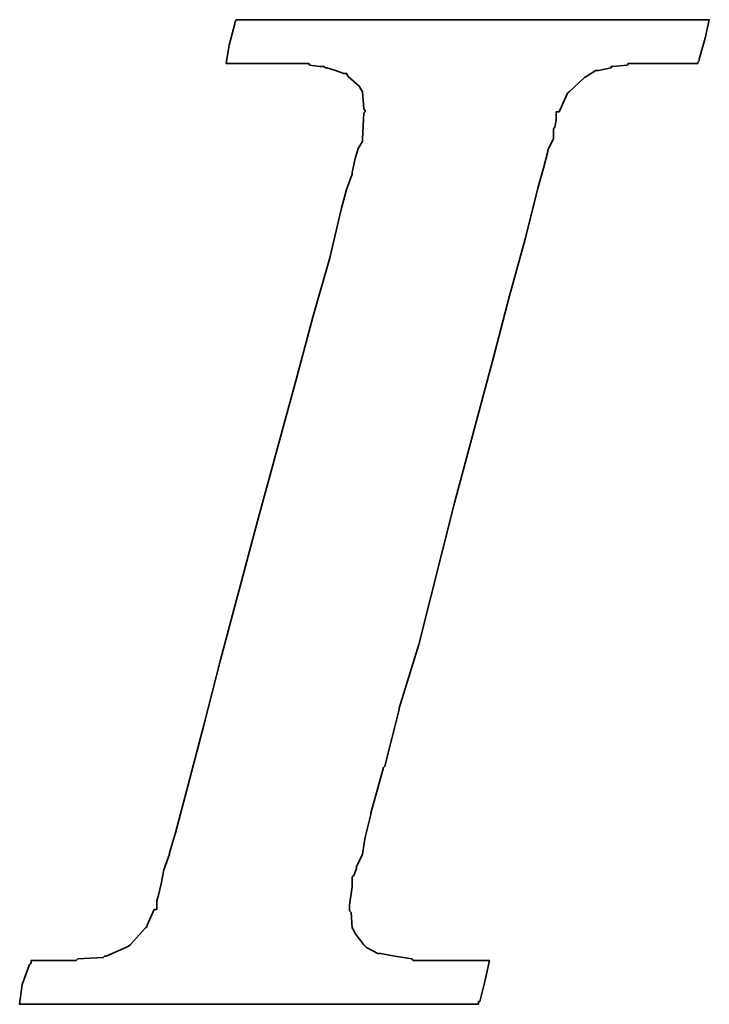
# Model space of a CAD drawing. Header units: millimetres. Extents: x 6 to 1167, y 42 to 314.
# Tile 31 of 48: x 158.25 to 159.74, y 89.72 to 91.85. Entities that reach past the tile are written whole.
import ezdxf

# ---------------------------------------------------------------- set-up
doc = ezdxf.new("R2010")
doc.units = ezdxf.units.MM
doc.header["$LTSCALE"] = 0.1
doc.layers.add('DIM', color=4, linetype='CONTINUOUS')
doc.layers.add('layer 1', color=7, linetype='CONTINUOUS')

# ---------------------------------------------------------------- blocks, each defined once
blk = doc.blocks.new('TBI MOTION logo(完整正式版)')
at = {"layer": 'layer 1', "color": 22, "lineweight": 35}
blk.add_open_spline([(-40.59125, -7.94375), (-40.59125, -7.94375), (-40.97375, -7.94375), (-40.97375, -7.94375), (-40.97375, -7.94375), (-40.97375, -7.94375), (-41.38125, -7.94375), (-41.38125, -7.94375), (-41.38125, -7.94375), (-41.38125, -7.94375), (-41.54875, -7.94375), (-41.54875, -7.94375), (-41.54875, -7.94375), (-41.54875, -7.94375), (-41.59875, -7.94375), (-41.59875, -7.94375), (-41.59875, -7.94375), (-41.59875, -7.94375), (-41.88375, -7.94375), (-41.88375, -7.94375), (-41.88375, -7.94375), (-41.88375, -7.94375), (-41.90875, -7.91875), (-41.90875, -7.91875), (-41.90875, -7.91875), (-41.90875, -7.91875), (-42.19875, -7.87125), (-42.19875, -7.87125), (-42.19875, -7.87125), (-42.19875, -7.87125), (-42.43875, -7.82375), (-42.43875, -7.82375), (-42.43875, -7.82375), (-42.43875, -7.82375), (-42.45875, -7.82375), (-42.45875, -7.82375), (-42.45875, -7.82375), (-42.45875, -7.82375), (-42.48625, -7.82375), (-42.48625, -7.82375), (-42.48625, -7.82375), (-42.48625, -7.82375), (-42.67625, -7.72375), (-42.67625, -7.72375), (-42.67625, -7.72375), (-42.67625, -7.72375), (-42.70125, -7.70375), (-42.70125, -7.70375), (-42.70125, -7.70375), (-42.70125, -7.70375), (-42.72375, -7.67875), (-42.72375, -7.67875), (-42.72375, -7.67875), (-42.72375, -7.67875), (-42.86875, -7.48875), (-42.86875, -7.48875), (-42.86875, -7.48875), (-42.86875, -7.48875), (-42.89375, -7.43875), (-42.89375, -7.43875), (-42.89375, -7.43875), (-42.89375, -7.43875), (-42.91875, -7.38875), (-42.91875, -7.38875), (-42.91875, -7.38875), (-42.91875, -7.38875), (-42.93875, -7.12875), (-42.93875, -7.12875), (-42.93875, -7.12875), (-42.93875, -7.12875), (-42.96375, -7.10375), (-42.96375, -7.10375), (-42.96375, -7.10375), (-42.96375, -7.10375), (-42.96375, -7.05375), (-42.96375, -7.05375), (-42.96375, -7.05375), (-42.96375, -7.05375), (-42.96375, -7.00875), (-42.96375, -7.00875), (-42.96375, -7.00875), (-42.96375, -7.00875), (-42.91875, -6.69625), (-42.91875, -6.69625), (-42.91875, -6.69625), (-42.91875, -6.69625), (-42.91875, -6.62375), (-42.91875, -6.62375), (-42.91875, -6.62375), (-42.91875, -6.62375), (-42.91875, -6.59625), (-42.91875, -6.59625), (-42.91875, -6.59625), (-42.91875, -6.59625), (-42.91875, -6.57375), (-42.91875, -6.57375), (-42.91875, -6.57375), (-42.91875, -6.57375), (-42.91875, -6.52875), (-42.91875, -6.52875), (-42.91875, -6.52875), (-42.91875, -6.52875), (-42.89375, -6.50375), (-42.89375, -6.50375), (-42.89375, -6.50375), (-42.89375, -6.50375), (-42.84375, -6.38375), (-42.84375, -6.38375), (-42.84375, -6.38375), (-42.84375, -6.38375), (-42.84375, -6.35875), (-42.84375, -6.35875), (-42.84375, -6.35875), (-42.84375, -6.35875), (-42.74625, -6.14375), (-42.74625, -6.14375), (-42.74625, -6.14375), (-42.74625, -6.14375), (-42.70125, -5.85375), (-42.70125, -5.85375), (-42.70125, -5.85375), (-42.70125, -5.85375), (-42.60375, -5.47125), (-42.60375, -5.47125), (-42.60375, -5.47125), (-42.60375, -5.47125), (-42.60375, -5.44875), (-42.60375, -5.44875), (-42.60375, -5.44875), (-42.60375, -5.44875), (-42.38875, -4.67875), (-42.38875, -4.67875), (-42.38875, -4.67875), (-42.38875, -4.67875), (-42.36375, -4.65375), (-42.36375, -4.65375), (-42.36375, -4.65375), (-42.36375, -4.65375), (-42.12375, -3.69625), (-42.12375, -3.69625), (-42.12375, -3.69625), (-42.12375, -3.69625), (-42.12375, -3.67374), (-42.12375, -3.67374), (-42.12375, -3.67374), (-42.12375, -3.67374), (-41.78875, -2.59374), (-41.78875, -2.59374), (-41.78875, -2.59374), (-41.78875, -2.59374), (-41.18875, -0.19375), (-41.18875, -0.19375), (-41.18875, -0.19375), (-41.18875, -0.19375), (-40.54375, 2.20624), (-40.54375, 2.20624), (-40.54375, 2.20624), (-40.54375, 2.20624), (-40.25375, 3.30875), (-40.25375, 3.30875), (-40.25375, 3.30875), (-40.25375, 3.30875), (-39.98875, 4.27125), (-39.98875, 4.27125), (-39.98875, 4.27125), (-39.98875, 4.27125), (-39.77375, 5.13125), (-39.77375, 5.13125), (-39.77375, 5.13125), (-39.77375, 5.13125), (-39.67875, 5.47125), (-39.67875, 5.47125), (-39.67875, 5.47125), (-39.67875, 5.47125), (-39.60375, 5.75625), (-39.60375, 5.75625), (-39.60375, 5.75625), (-39.60375, 5.75625), (-39.60375, 5.78125), (-39.60375, 5.78125), (-39.60375, 5.78125), (-39.60375, 5.78125), (-39.50875, 5.97125), (-39.50875, 5.97125), (-39.50875, 5.97125), (-39.50875, 5.97125), (-39.50875, 6.13875), (-39.50875, 6.13875), (-39.50875, 6.13875), (-39.50875, 6.13875), (-39.48625, 6.16625), (-39.48625, 6.16625), (-39.48625, 6.16625), (-39.48625, 6.16625), (-39.46125, 6.28625), (-39.46125, 6.28625), (-39.46125, 6.28625), (-39.46125, 6.28625), (-39.46125, 6.42625), (-39.46125, 6.42625), (-39.46125, 6.42625), (-39.46125, 6.42625), (-39.41375, 6.42625), (-39.41375, 6.42625), (-39.41375, 6.42625), (-39.41375, 6.42625), (-39.29375, 6.69125), (-39.29375, 6.69125), (-39.29375, 6.69125), (-39.29375, 6.69125), (-39.26875, 6.74125), (-39.26875, 6.74125), (-39.26875, 6.74125), (-39.26875, 6.74125), (-39.24375, 6.76625), (-39.24375, 6.76625), (-39.24375, 6.76625), (-39.24375, 6.76625), (-38.98375, 7.00624), (-38.98375, 7.00624), (-38.98375, 7.00624), (-38.98375, 7.00624), (-38.95625, 7.02624), (-38.95625, 7.02624), (-38.95625, 7.02624), (-38.95625, 7.02624), (-38.78875, 7.12624), (-38.78875, 7.12624), (-38.78875, 7.12624), (-38.78875, 7.12624), (-38.76375, 7.12624), (-38.76375, 7.12624), (-38.76375, 7.12624), (-38.76375, 7.12624), (-38.74375, 7.12624), (-38.74375, 7.12624), (-38.74375, 7.12624), (-38.74375, 7.12624), (-38.52875, 7.17125), (-38.52875, 7.17125), (-38.52875, 7.17125), (-38.52875, 7.17125), (-38.52875, 7.19624), (-38.52875, 7.19624), (-38.52875, 7.19624), (-38.52875, 7.19624), (-38.50375, 7.19624), (-38.50375, 7.19624), (-38.50375, 7.19624), (-38.50375, 7.19624), (-38.26125, 7.21875), (-38.26125, 7.21875), (-38.26125, 7.21875), (-38.26125, 7.21875), (-38.23875, 7.24624), (-38.23875, 7.24624), (-38.23875, 7.24624), (-38.23875, 7.24624), (-38.21625, 7.24624), (-38.21625, 7.24624), (-38.21625, 7.24624), (-38.21625, 7.24624), (-38.18875, 7.24624), (-38.18875, 7.24624), (-38.18875, 7.24624), (-38.18875, 7.24624), (-37.90375, 7.24624), (-37.90375, 7.24624), (-37.90375, 7.24624), (-37.90375, 7.24624), (-37.85375, 7.24624), (-37.85375, 7.24624), (-37.85375, 7.24624), (-37.85375, 7.24624), (-37.75875, 7.24624), (-37.75875, 7.24624), (-37.75875, 7.24624), (-37.75875, 7.24624), (-37.42375, 7.24624), (-37.42375, 7.24624), (-37.42375, 7.24624), (-37.42375, 7.24624), (-37.08875, 7.24624), (-37.08875, 7.24624), (-37.08875, 7.24624), (-37.08875, 7.24624), (-37.06375, 7.24624), (-37.06375, 7.24624), (-37.06375, 7.24624), (-37.06375, 7.24624), (-37.06375, 7.26624), (-37.06375, 7.26624), (-37.06375, 7.26624), (-37.06375, 7.26624), (-37.03875, 7.29125), (-37.03875, 7.29125), (-37.03875, 7.29125), (-37.03875, 7.29125), (-37.03875, 7.31625), (-37.03875, 7.31625), (-37.03875, 7.31625), (-37.03875, 7.31625), (-36.94125, 7.67625), (-36.94125, 7.67625), (-36.94125, 7.67625), (-36.94125, 7.67625), (-36.86875, 7.98625), (-36.86875, 7.98625), (-36.86875, 7.98625), (-36.86875, 7.98625), (-36.98875, 7.98625), (-36.98875, 7.98625), (-36.98875, 7.98625), (-36.98875, 7.98625), (-37.42375, 7.98625), (-37.42375, 7.98625), (-37.42375, 7.98625), (-37.42375, 7.98625), (-37.94875, 7.98625), (-37.94875, 7.98625), (-37.94875, 7.98625), (-37.94875, 7.98625), (-38.57375, 7.98625), (-38.57375, 7.98625), (-38.57375, 7.98625), (-38.57375, 7.98625), (-39.29375, 7.98625), (-39.29375, 7.98625), (-39.29375, 7.98625), (-39.29375, 7.98625), (-40.82875, 7.98625), (-40.82875, 7.98625), (-40.82875, 7.98625), (-40.82875, 7.98625), (-42.36375, 7.98625), (-42.36375, 7.98625), (-42.36375, 7.98625), (-42.36375, 7.98625), (-43.08375, 7.98625), (-43.08375, 7.98625), (-43.08375, 7.98625), (-43.08375, 7.98625), (-43.70875, 7.98625), (-43.70875, 7.98625), (-43.70875, 7.98625), (-43.70875, 7.98625), (-44.23375, 7.98625), (-44.23375, 7.98625), (-44.23375, 7.98625), (-44.23375, 7.98625), (-44.66875, 7.98625), (-44.66875, 7.98625), (-44.66875, 7.98625), (-44.66875, 7.98625), (-44.88375, 7.98625), (-44.88375, 7.98625), (-44.88375, 7.98625), (-44.88375, 7.98625), (-44.90875, 7.94125), (-44.90875, 7.94125), (-44.90875, 7.94125), (-44.90875, 7.94125), (-44.90875, 7.91625), (-44.90875, 7.91625), (-44.90875, 7.91625), (-44.90875, 7.91625), (-45.00375, 7.55625), (-45.00375, 7.55625), (-45.00375, 7.55625), (-45.00375, 7.55625), (-45.05375, 7.24624), (-45.05375, 7.24624), (-45.05375, 7.24624), (-45.05375, 7.24624), (-44.61875, 7.24624), (-44.61875, 7.24624), (-44.61875, 7.24624), (-44.61875, 7.24624), (-44.11375, 7.24624), (-44.11375, 7.24624), (-44.11375, 7.24624), (-44.11375, 7.24624), (-43.99375, 7.24624), (-43.99375, 7.24624), (-43.99375, 7.24624), (-43.99375, 7.24624), (-43.94625, 7.24624), (-43.94625, 7.24624), (-43.94625, 7.24624), (-43.94625, 7.24624), (-43.92374, 7.24624), (-43.92374, 7.24624), (-43.92374, 7.24624), (-43.92374, 7.24624), (-43.65875, 7.24624), (-43.65875, 7.24624), (-43.65875, 7.24624), (-43.65875, 7.24624), (-43.63875, 7.21875), (-43.63875, 7.21875), (-43.63875, 7.21875), (-43.63875, 7.21875), (-43.46875, 7.19624), (-43.46875, 7.19624), (-43.46875, 7.19624), (-43.46875, 7.19624), (-43.39875, 7.19624), (-43.39875, 7.19624), (-43.39875, 7.19624), (-43.39875, 7.19624), (-43.37125, 7.17125), (-43.37125, 7.17125), (-43.37125, 7.17125), (-43.37125, 7.17125), (-43.34875, 7.17125), (-43.34875, 7.17125), (-43.34875, 7.17125), (-43.34875, 7.17125), (-43.20375, 7.12624), (-43.20375, 7.12624), (-43.20375, 7.12624), (-43.20375, 7.12624), (-43.05875, 7.07624), (-43.05875, 7.07624), (-43.05875, 7.07624), (-43.05875, 7.07624), (-43.01375, 7.07624), (-43.01375, 7.07624), (-43.01375, 7.07624), (-43.01375, 7.07624), (-42.98875, 7.02624), (-42.98875, 7.02624), (-42.98875, 7.02624), (-42.98875, 7.02624), (-42.79875, 6.86125), (-42.79875, 6.86125), (-42.79875, 6.86125), (-42.79875, 6.86125), (-42.77375, 6.81125), (-42.77375, 6.81125), (-42.77375, 6.81125), (-42.77375, 6.81125), (-42.74625, 6.76625), (-42.74625, 6.76625), (-42.74625, 6.76625), (-42.74625, 6.76625), (-42.72375, 6.47625), (-42.72375, 6.47625), (-42.72375, 6.47625), (-42.72375, 6.47625), (-42.70125, 6.45124), (-42.70125, 6.45124), (-42.70125, 6.45124), (-42.70125, 6.45124), (-42.70125, 6.42625), (-42.70125, 6.42625), (-42.70125, 6.42625), (-42.70125, 6.42625), (-42.72375, 6.40625), (-42.72375, 6.40625), (-42.72375, 6.40625), (-42.72375, 6.40625), (-42.74625, 5.97125), (-42.74625, 5.97125), (-42.74625, 5.97125), (-42.74625, 5.97125), (-42.74625, 5.94625), (-42.74625, 5.94625), (-42.74625, 5.94625), (-42.74625, 5.94625), (-42.74625, 5.92625), (-42.74625, 5.92625), (-42.74625, 5.92625), (-42.74625, 5.92625), (-42.77375, 5.87625), (-42.77375, 5.87625), (-42.77375, 5.87625), (-42.77375, 5.87625), (-42.81875, 5.80625), (-42.81875, 5.80625), (-42.81875, 5.80625), (-42.81875, 5.80625), (-42.86875, 5.63625), (-42.86875, 5.63625), (-42.86875, 5.63625), (-42.86875, 5.63625), (-42.91875, 5.39625), (-42.91875, 5.39625), (-42.91875, 5.39625), (-42.91875, 5.39625), (-42.91875, 5.37124), (-42.91875, 5.37124), (-42.91875, 5.37124), (-42.91875, 5.37124), (-43.01375, 5.10874), (-43.01375, 5.10874), (-43.01375, 5.10874), (-43.01375, 5.10874), (-43.10875, 4.77124), (-43.10875, 4.77124), (-43.10875, 4.77124), (-43.10875, 4.77124), (-43.29875, 3.95625), (-43.29875, 3.95625), (-43.29875, 3.95625), (-43.29875, 3.95625), (-43.58875, 2.95125), (-43.58875, 2.95125), (-43.58875, 2.95125), (-43.58875, 2.95125), (-43.87375, 1.87125), (-43.87375, 1.87125), (-43.87375, 1.87125), (-43.87375, 1.87125), (-44.52625, -0.50374), (-44.52625, -0.50374), (-44.52625, -0.50374), (-44.52625, -0.50374), (-45.14875, -2.85375), (-45.14875, -2.85375), (-45.14875, -2.85375), (-45.14875, -2.85375), (-45.43375, -3.95875), (-45.43375, -3.95875), (-45.43375, -3.95875), (-45.43375, -3.95875), (-45.69875, -4.96875), (-45.69875, -4.96875), (-45.69875, -4.96875), (-45.69875, -4.96875), (-45.91375, -5.78375), (-45.91375, -5.78375), (-45.91375, -5.78375), (-45.91375, -5.78375), (-46.01375, -6.11875), (-46.01375, -6.11875), (-46.01375, -6.11875), (-46.01375, -6.11875), (-46.01375, -6.14375), (-46.01375, -6.14375), (-46.01375, -6.14375), (-46.01375, -6.14375), (-46.10875, -6.40875), (-46.10875, -6.40875), (-46.10875, -6.40875), (-46.10875, -6.40875), (-46.15375, -6.64875), (-46.15375, -6.64875), (-46.15375, -6.64875), (-46.15375, -6.64875), (-46.20375, -6.83875), (-46.20375, -6.83875), (-46.20375, -6.83875), (-46.20375, -6.83875), (-46.22875, -6.93375), (-46.22875, -6.93375), (-46.22875, -6.93375), (-46.22875, -6.93375), (-46.22875, -7.07875), (-46.22875, -7.07875), (-46.22875, -7.07875), (-46.22875, -7.07875), (-46.27375, -7.07875), (-46.27375, -7.07875), (-46.27375, -7.07875), (-46.27375, -7.07875), (-46.39375, -7.34375), (-46.39375, -7.34375), (-46.39375, -7.34375), (-46.39375, -7.34375), (-46.39375, -7.36875), (-46.39375, -7.36875), (-46.39375, -7.36875), (-46.39375, -7.36875), (-46.42125, -7.38875), (-46.42125, -7.38875), (-46.42125, -7.38875), (-46.42125, -7.38875), (-46.68375, -7.67875), (-46.68375, -7.67875), (-46.68375, -7.67875), (-46.68375, -7.67875), (-46.70875, -7.70375), (-46.70875, -7.70375), (-46.70875, -7.70375), (-46.70875, -7.70375), (-46.75375, -7.72375), (-46.75375, -7.72375), (-46.75375, -7.72375), (-46.75375, -7.72375), (-47.08875, -7.87125), (-47.08875, -7.87125), (-47.08875, -7.87125), (-47.08875, -7.87125), (-47.11625, -7.87125), (-47.11625, -7.87125), (-47.11625, -7.87125), (-47.11625, -7.87125), (-47.13875, -7.89375), (-47.13875, -7.89375), (-47.13875, -7.89375), (-47.13875, -7.89375), (-47.56875, -7.91875), (-47.56875, -7.91875), (-47.56875, -7.91875), (-47.56875, -7.91875), (-47.59625, -7.94375), (-47.59625, -7.94375), (-47.59625, -7.94375), (-47.59625, -7.94375), (-47.64375, -7.94375), (-47.64375, -7.94375), (-47.64375, -7.94375), (-47.64375, -7.94375), (-47.73625, -7.94375), (-47.73625, -7.94375), (-47.73625, -7.94375), (-47.73625, -7.94375), (-48.07375, -7.94375), (-48.07375, -7.94375), (-48.07375, -7.94375), (-48.07375, -7.94375), (-48.36125, -7.94375), (-48.36125, -7.94375), (-48.36125, -7.94375), (-48.36125, -7.94375), (-48.36125, -7.96625), (-48.36125, -7.96625), (-48.36125, -7.96625), (-48.36125, -7.96625), (-48.36125, -7.99125), (-48.36125, -7.99125), (-48.36125, -7.99125), (-48.36125, -7.99125), (-48.38875, -8.01375), (-48.38875, -8.01375), (-48.38875, -8.01375), (-48.38875, -8.01375), (-48.50875, -8.34875), (-48.50875, -8.34875), (-48.50875, -8.34875), (-48.50875, -8.34875), (-48.55375, -8.68625), (-48.55375, -8.68625), (-48.55375, -8.68625), (-48.55375, -8.68625), (-48.45875, -8.68625), (-48.45875, -8.68625), (-48.45875, -8.68625), (-48.45875, -8.68625), (-48.07375, -8.68625), (-48.07375, -8.68625), (-48.07375, -8.68625), (-48.07375, -8.68625), (-47.52375, -8.68625), (-47.52375, -8.68625), (-47.52375, -8.68625), (-47.52375, -8.68625), (-46.92375, -8.68625), (-46.92375, -8.68625), (-46.92375, -8.68625), (-46.92375, -8.68625), (-46.25375, -8.68625), (-46.25375, -8.68625), (-46.25375, -8.68625), (-46.25375, -8.68625), (-46.20375, -8.68625), (-46.20375, -8.68625), (-46.20375, -8.68625), (-46.20375, -8.68625), (-44.71375, -8.68625), (-44.71375, -8.68625), (-44.71375, -8.68625), (-44.71375, -8.68625), (-43.22875, -8.68625), (-43.22875, -8.68625), (-43.22875, -8.68625), (-43.22875, -8.68625), (-42.55875, -8.68625), (-42.55875, -8.68625), (-42.55875, -8.68625), (-42.55875, -8.68625), (-42.50875, -8.68625), (-42.50875, -8.68625), (-42.50875, -8.68625), (-42.50875, -8.68625), (-41.93375, -8.68625), (-41.93375, -8.68625), (-41.93375, -8.68625), (-41.93375, -8.68625), (-41.38125, -8.68625), (-41.38125, -8.68625), (-41.38125, -8.68625), (-41.38125, -8.68625), (-40.97375, -8.68625), (-40.97375, -8.68625), (-40.97375, -8.68625), (-40.97375, -8.68625), (-40.78125, -8.68625), (-40.78125, -8.68625), (-40.78125, -8.68625), (-40.78125, -8.68625), (-40.78125, -8.63875), (-40.78125, -8.63875), (-40.78125, -8.63875), (-40.78125, -8.63875), (-40.75875, -8.63875), (-40.75875, -8.63875), (-40.75875, -8.63875), (-40.75875, -8.63875), (-40.66375, -8.27875), (-40.66375, -8.27875), (-40.66375, -8.27875), (-40.66375, -8.27875), (-40.59125, -7.94375), (-40.59125, -7.94375)], degree=3, knots=[0, 0, 0, 0, 0.00558659, 0.00558659, 0.00558659, 0.00558659, 0.01117318, 0.01117318, 0.01117318, 0.01117318, 0.01675978, 0.01675978, 0.01675978, 0.01675978, 0.02234637, 0.02234637, 0.02234637, 0.02234637, 0.02793296, 0.02793296, 0.02793296, 0.02793296, 0.03351955, 0.03351955, 0.03351955, 0.03351955, 0.03910615, 0.03910615, 0.03910615, 0.03910615, 0.04469274, 0.04469274, 0.04469274, 0.04469274, 0.05027933, 0.05027933, 0.05027933, 0.05027933, 0.05586592, 0.05586592, 0.05586592, 0.05586592, 0.06145251, 0.06145251, 0.06145251, 0.06145251, 0.06703911, 0.06703911, 0.06703911, 0.06703911, 0.0726257, 0.0726257, 0.0726257, 0.0726257, 0.07821229, 0.07821229, 0.07821229, 0.07821229, 0.08379888, 0.08379888, 0.08379888, 0.08379888, 0.08938547, 0.08938547, 0.08938547, 0.08938547, 0.09497207, 0.09497207, 0.09497207, 0.09497207, 0.10055866, 0.10055866, 0.10055866, 0.10055866, 0.10614525, 0.10614525, 0.10614525, 0.10614525, 0.11173184, 0.11173184, 0.11173184, 0.11173184, 0.11731844, 0.11731844, 0.11731844, 0.11731844, 0.12290503, 0.12290503, 0.12290503, 0.12290503, 0.12849162, 0.12849162, 0.12849162, 0.12849162, 0.13407821, 0.13407821, 0.13407821, 0.13407821, 0.1396648, 0.1396648, 0.1396648, 0.1396648, 0.1452514, 0.1452514, 0.1452514, 0.1452514, 0.15083799, 0.15083799, 0.15083799, 0.15083799, 0.15642458, 0.15642458, 0.15642458, 0.15642458, 0.16201117, 0.16201117, 0.16201117, 0.16201117, 0.16759777, 0.16759777, 0.16759777, 0.16759777, 0.17318436, 0.17318436, 0.17318436, 0.17318436, 0.17877095, 0.17877095, 0.17877095, 0.17877095, 0.18435754, 0.18435754, 0.18435754, 0.18435754, 0.18994413, 0.18994413, 0.18994413, 0.18994413, 0.19553073, 0.19553073, 0.19553073, 0.19553073, 0.20111732, 0.20111732, 0.20111732, 0.20111732, 0.20670391, 0.20670391, 0.20670391, 0.20670391, 0.2122905, 0.2122905, 0.2122905, 0.2122905, 0.21787709, 0.21787709, 0.21787709, 0.21787709, 0.22346369, 0.22346369, 0.22346369, 0.22346369, 0.22905028, 0.22905028, 0.22905028, 0.22905028, 0.23463687, 0.23463687, 0.23463687, 0.23463687, 0.24022346, 0.24022346, 0.24022346, 0.24022346, 0.24581006, 0.24581006, 0.24581006, 0.24581006, 0.25139665, 0.25139665, 0.25139665, 0.25139665, 0.25698324, 0.25698324, 0.25698324, 0.25698324, 0.26256983, 0.26256983, 0.26256983, 0.26256983, 0.26815642, 0.26815642, 0.26815642, 0.26815642, 0.27374302, 0.27374302, 0.27374302, 0.27374302, 0.27932961, 0.27932961, 0.27932961, 0.27932961, 0.2849162, 0.2849162, 0.2849162, 0.2849162, 0.29050279, 0.29050279, 0.29050279, 0.29050279, 0.29608939, 0.29608939, 0.29608939, 0.29608939, 0.30167598, 0.30167598, 0.30167598, 0.30167598, 0.30726257, 0.30726257, 0.30726257, 0.30726257, 0.31284916, 0.31284916, 0.31284916, 0.31284916, 0.31843575, 0.31843575, 0.31843575, 0.31843575, 0.32402235, 0.32402235, 0.32402235, 0.32402235, 0.32960894, 0.32960894, 0.32960894, 0.32960894, 0.33519553, 0.33519553, 0.33519553, 0.33519553, 0.34078212, 0.34078212, 0.34078212, 0.34078212, 0.34636872, 0.34636872, 0.34636872, 0.34636872, 0.35195531, 0.35195531, 0.35195531, 0.35195531, 0.3575419, 0.3575419, 0.3575419, 0.3575419, 0.36312849, 0.36312849, 0.36312849, 0.36312849, 0.36871508, 0.36871508, 0.36871508, 0.36871508, 0.37430168, 0.37430168, 0.37430168, 0.37430168, 0.37988827, 0.37988827, 0.37988827, 0.37988827, 0.38547486, 0.38547486, 0.38547486, 0.38547486, 0.39106145, 0.39106145, 0.39106145, 0.39106145, 0.39664804, 0.39664804, 0.39664804, 0.39664804, 0.40223464, 0.40223464, 0.40223464, 0.40223464, 0.40782123, 0.40782123, 0.40782123, 0.40782123, 0.41340782, 0.41340782, 0.41340782, 0.41340782, 0.41899441, 0.41899441, 0.41899441, 0.41899441, 0.42458101, 0.42458101, 0.42458101, 0.42458101, 0.4301676, 0.4301676, 0.4301676, 0.4301676, 0.43575419, 0.43575419, 0.43575419, 0.43575419, 0.44134078, 0.44134078, 0.44134078, 0.44134078, 0.44692737, 0.44692737, 0.44692737, 0.44692737, 0.45251397, 0.45251397, 0.45251397, 0.45251397, 0.45810056, 0.45810056, 0.45810056, 0.45810056, 0.46368715, 0.46368715, 0.46368715, 0.46368715, 0.46927374, 0.46927374, 0.46927374, 0.46927374, 0.47486034, 0.47486034, 0.47486034, 0.47486034, 0.48044693, 0.48044693, 0.48044693, 0.48044693, 0.48603352, 0.48603352, 0.48603352, 0.48603352, 0.49162011, 0.49162011, 0.49162011, 0.49162011, 0.4972067, 0.4972067, 0.4972067, 0.4972067, 0.5027933, 0.5027933, 0.5027933, 0.5027933, 0.50837989, 0.50837989, 0.50837989, 0.50837989, 0.51396648, 0.51396648, 0.51396648, 0.51396648, 0.51955307, 0.51955307, 0.51955307, 0.51955307, 0.52513966, 0.52513966, 0.52513966, 0.52513966, 0.53072626, 0.53072626, 0.53072626, 0.53072626, 0.53631285, 0.53631285, 0.53631285, 0.53631285, 0.54189944, 0.54189944, 0.54189944, 0.54189944, 0.54748603, 0.54748603, 0.54748603, 0.54748603, 0.55307263, 0.55307263, 0.55307263, 0.55307263, 0.55865922, 0.55865922, 0.55865922, 0.55865922, 0.56424581, 0.56424581, 0.56424581, 0.56424581, 0.5698324, 0.5698324, 0.5698324, 0.5698324, 0.57541899, 0.57541899, 0.57541899, 0.57541899, 0.58100559, 0.58100559, 0.58100559, 0.58100559, 0.58659218, 0.58659218, 0.58659218, 0.58659218, 0.59217877, 0.59217877, 0.59217877, 0.59217877, 0.59776536, 0.59776536, 0.59776536, 0.59776536, 0.60335196, 0.60335196, 0.60335196, 0.60335196, 0.60893855, 0.60893855, 0.60893855, 0.60893855, 0.61452514, 0.61452514, 0.61452514, 0.61452514, 0.62011173, 0.62011173, 0.62011173, 0.62011173, 0.62569832, 0.62569832, 0.62569832, 0.62569832, 0.63128492, 0.63128492, 0.63128492, 0.63128492, 0.63687151, 0.63687151, 0.63687151, 0.63687151, 0.6424581, 0.6424581, 0.6424581, 0.6424581, 0.64804469, 0.64804469, 0.64804469, 0.64804469, 0.65363128, 0.65363128, 0.65363128, 0.65363128, 0.65921788, 0.65921788, 0.65921788, 0.65921788, 0.66480447, 0.66480447, 0.66480447, 0.66480447, 0.67039106, 0.67039106, 0.67039106, 0.67039106, 0.67597765, 0.67597765, 0.67597765, 0.67597765, 0.68156425, 0.68156425, 0.68156425, 0.68156425, 0.68715084, 0.68715084, 0.68715084, 0.68715084, 0.69273743, 0.69273743, 0.69273743, 0.69273743, 0.69832402, 0.69832402, 0.69832402, 0.69832402, 0.70391061, 0.70391061, 0.70391061, 0.70391061, 0.70949721, 0.70949721, 0.70949721, 0.70949721, 0.7150838, 0.7150838, 0.7150838, 0.7150838, 0.72067039, 0.72067039, 0.72067039, 0.72067039, 0.72625698, 0.72625698, 0.72625698, 0.72625698, 0.73184358, 0.73184358, 0.73184358, 0.73184358, 0.73743017, 0.73743017, 0.73743017, 0.73743017, 0.74301676, 0.74301676, 0.74301676, 0.74301676, 0.74860335, 0.74860335, 0.74860335, 0.74860335, 0.75418994, 0.75418994, 0.75418994, 0.75418994, 0.75977654, 0.75977654, 0.75977654, 0.75977654, 0.76536313, 0.76536313, 0.76536313, 0.76536313, 0.77094972, 0.77094972, 0.77094972, 0.77094972, 0.77653631, 0.77653631, 0.77653631, 0.77653631, 0.78212291, 0.78212291, 0.78212291, 0.78212291, 0.7877095, 0.7877095, 0.7877095, 0.7877095, 0.79329609, 0.79329609, 0.79329609, 0.79329609, 0.79888268, 0.79888268, 0.79888268, 0.79888268, 0.80446927, 0.80446927, 0.80446927, 0.80446927, 0.81005587, 0.81005587, 0.81005587, 0.81005587, 0.81564246, 0.81564246, 0.81564246, 0.81564246, 0.82122905, 0.82122905, 0.82122905, 0.82122905, 0.82681564, 0.82681564, 0.82681564, 0.82681564, 0.83240223, 0.83240223, 0.83240223, 0.83240223, 0.83798883, 0.83798883, 0.83798883, 0.83798883, 0.84357542, 0.84357542, 0.84357542, 0.84357542, 0.84916201, 0.84916201, 0.84916201, 0.84916201, 0.8547486, 0.8547486, 0.8547486, 0.8547486, 0.8603352, 0.8603352, 0.8603352, 0.8603352, 0.86592179, 0.86592179, 0.86592179, 0.86592179, 0.87150838, 0.87150838, 0.87150838, 0.87150838, 0.87709497, 0.87709497, 0.87709497, 0.87709497, 0.88268156, 0.88268156, 0.88268156, 0.88268156, 0.88826816, 0.88826816, 0.88826816, 0.88826816, 0.89385475, 0.89385475, 0.89385475, 0.89385475, 0.89944134, 0.89944134, 0.89944134, 0.89944134, 0.90502793, 0.90502793, 0.90502793, 0.90502793, 0.91061453, 0.91061453, 0.91061453, 0.91061453, 0.91620112, 0.91620112, 0.91620112, 0.91620112, 0.92178771, 0.92178771, 0.92178771, 0.92178771, 0.9273743, 0.9273743, 0.9273743, 0.9273743, 0.93296089, 0.93296089, 0.93296089, 0.93296089, 0.93854749, 0.93854749, 0.93854749, 0.93854749, 0.94413408, 0.94413408, 0.94413408, 0.94413408, 0.94972067, 0.94972067, 0.94972067, 0.94972067, 0.95530726, 0.95530726, 0.95530726, 0.95530726, 0.96089385, 0.96089385, 0.96089385, 0.96089385, 0.96648045, 0.96648045, 0.96648045, 0.96648045, 0.97206704, 0.97206704, 0.97206704, 0.97206704, 0.97765363, 0.97765363, 0.97765363, 0.97765363, 0.98324022, 0.98324022, 0.98324022, 0.98324022, 0.98882682, 0.98882682, 0.98882682, 0.98882682, 0.99441341, 0.99441341, 0.99441341, 0.99441341, 1, 1, 1, 1], dxfattribs=at)

msp = doc.modelspace()

# ---------------------------------------------------------------- block references
at = {"layer": 'DIM', "xscale": 0.1275750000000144, "yscale": 0.1275749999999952, "zscale": 0.127575}
msp.add_blockref('TBI MOTION logo(完整正式版)', (164.4425, 90.8314), dxfattribs=at)

doc.saveas('drawing.dxf')
